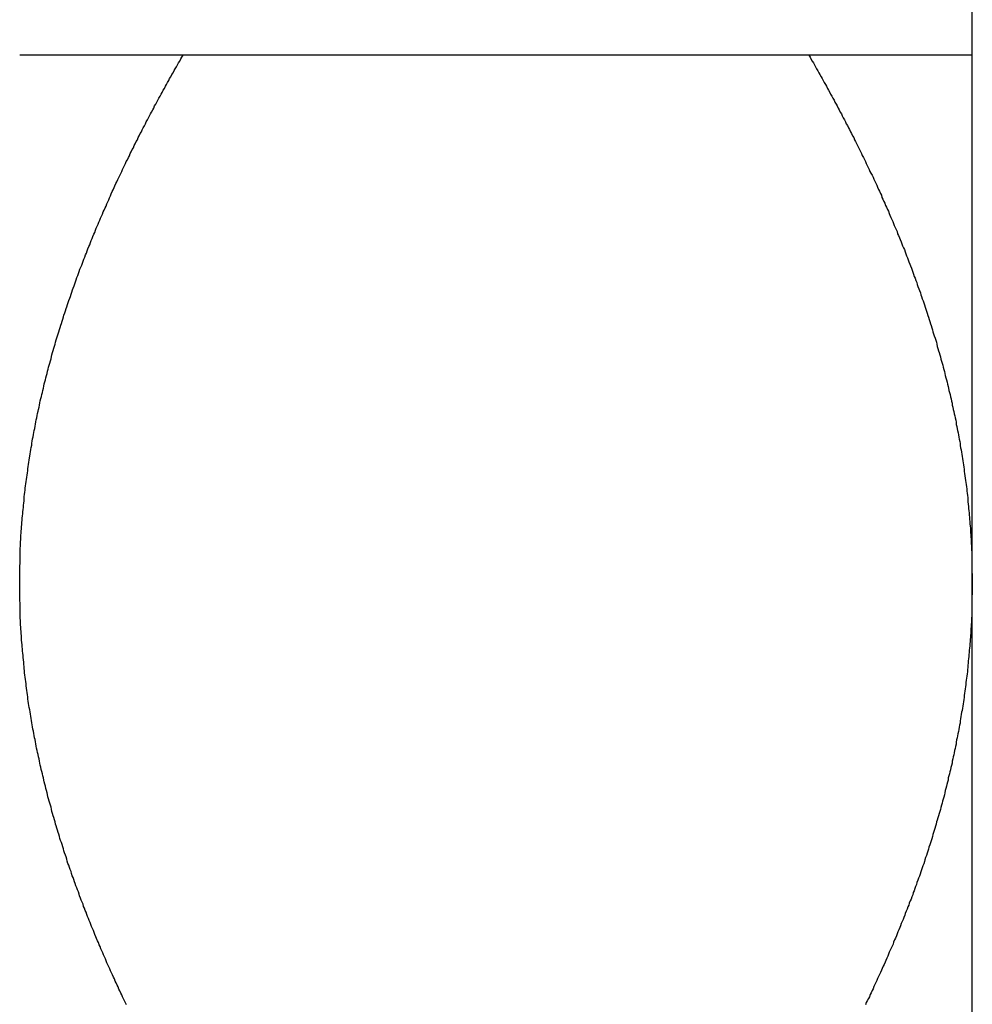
# Model space of a CAD drawing. Extents: x 7.6 to 27.1, y 2.7 to 20.5.
# Tile 42 of 136: x 14.437 to 14.747, y 15.719 to 16.039. Entities that reach past the tile are written whole.
import ezdxf

# ---------------------------------------------------------------- set-up
doc = ezdxf.new("R2010")
doc.units = 0
doc.layers.get('0').update_dxf_attribs({"linetype": 'CONTINUOUS'})

msp = doc.modelspace()

# ---------------------------------------------------------------- linework, layer by layer
at = {"color": 7, "linetype": 'CONTINUOUS'}
for p, q in [((14.74698, 14.81377), (14.74698, 16.55277)), ((14.6938, 16.02752), (14.49015, 16.02752))]:
    msp.add_line(p, q, dxfattribs=at)
at = {"color": 7}
for points in [[(14.437, 15.8556, 0), (14.437, 15.8564, 0), (14.437, 15.8571, 0), (14.437, 15.8578, 0), (14.437, 15.8585, 0), (14.437, 15.8592, 0), (14.437, 15.8599, 0), (14.437, 15.8606, 0), (14.437, 15.8613, 0), (14.4371, 15.862, 0), (14.4371, 15.8627, 0), (14.4371, 15.8634, 0), (14.4371, 15.8641, 0), (14.4371, 15.8649, 0), (14.4372, 15.8656, 0), (14.4372, 15.8663, 0), (14.4372, 15.867, 0), (14.4373, 15.8677, 0), (14.4373, 15.8684, 0), (14.4373, 15.8691, 0), (14.4374, 15.8698, 0), (14.4374, 15.8705, 0), (14.4374, 15.8712, 0), (14.4375, 15.8719, 0), (14.4375, 15.8726, 0), (14.4376, 15.8733, 0), (14.4376, 15.874, 0), (14.4377, 15.8747, 0), (14.4377, 15.8754, 0), (14.4378, 15.8761, 0), (14.4378, 15.8768, 0), (14.4379, 15.8775, 0), (14.438, 15.8782, 0), (14.438, 15.8789, 0), (14.4381, 15.8796, 0), (14.4382, 15.8803, 0), (14.4382, 15.881, 0), (14.4383, 15.8817, 0), (14.4384, 15.8824, 0), (14.4384, 15.8831, 0), (14.4385, 15.8838, 0), (14.4386, 15.8845, 0), (14.4387, 15.8852, 0), (14.4388, 15.8859, 0), (14.4388, 15.8866, 0), (14.4389, 15.8873, 0), (14.439, 15.888, 0), (14.4391, 15.8887, 0), (14.4392, 15.8894, 0), (14.4393, 15.8901, 0), (14.4394, 15.8908, 0), (14.4395, 15.8915, 0), (14.4396, 15.8922, 0), (14.4397, 15.8929, 0), (14.4398, 15.8936, 0), (14.4399, 15.8943, 0), (14.44, 15.895, 0), (14.4401, 15.8957, 0), (14.4402, 15.8964, 0), (14.4403, 15.897, 0), (14.4404, 15.8977, 0), (14.4405, 15.8984, 0), (14.4406, 15.8991, 0), (14.4407, 15.8998, 0), (14.4409, 15.9005, 0), (14.441, 15.9012, 0), (14.4411, 15.9019, 0), (14.4412, 15.9026, 0), (14.4414, 15.9033, 0), (14.4415, 15.904, 0), (14.4416, 15.9047, 0), (14.4417, 15.9053, 0), (14.4419, 15.906, 0), (14.442, 15.9067, 0), (14.4421, 15.9074, 0), (14.4423, 15.9081, 0), (14.4424, 15.9088, 0), (14.4426, 15.9095, 0), (14.4427, 15.9102, 0), (14.4428, 15.9109, 0), (14.443, 15.9116, 0), (14.4431, 15.9122, 0), (14.4433, 15.9129, 0), (14.4434, 15.9136, 0), (14.4436, 15.9143, 0), (14.4437, 15.915, 0), (14.4439, 15.9157, 0), (14.4441, 15.9164, 0), (14.4442, 15.917, 0), (14.4444, 15.9177, 0), (14.4445, 15.9184, 0), (14.4447, 15.9191, 0), (14.4449, 15.9198, 0), (14.445, 15.9205, 0), (14.4452, 15.9212, 0), (14.4454, 15.9218, 0), (14.4455, 15.9225, 0), (14.4457, 15.9232, 0), (14.4459, 15.9239, 0), (14.4461, 15.9246, 0), (14.4463, 15.9253, 0), (14.4464, 15.9259, 0), (14.4466, 15.9266, 0), (14.4468, 15.9273, 0), (14.447, 15.928, 0), (14.4472, 15.9287, 0), (14.4474, 15.9294, 0), (14.4475, 15.93, 0), (14.4477, 15.9307, 0), (14.4479, 15.9314, 0), (14.4481, 15.9321, 0), (14.4483, 15.9328, 0), (14.4485, 15.9334, 0), (14.4487, 15.9341, 0), (14.4489, 15.9348, 0), (14.4491, 15.9355, 0), (14.4493, 15.9362, 0), (14.4495, 15.9368, 0), (14.4497, 15.9375, 0), (14.4499, 15.9382, 0), (14.4502, 15.9389, 0), (14.4504, 15.9396, 0), (14.4506, 15.9402, 0), (14.4508, 15.9409, 0), (14.451, 15.9416, 0), (14.4512, 15.9423, 0), (14.4514, 15.9429, 0), (14.4517, 15.9436, 0), (14.4519, 15.9443, 0), (14.4521, 15.945, 0), (14.4523, 15.9456, 0), (14.4526, 15.9463, 0), (14.4528, 15.947, 0), (14.453, 15.9477, 0), (14.4533, 15.9484, 0), (14.4535, 15.949, 0), (14.4537, 15.9497, 0), (14.454, 15.9504, 0), (14.4542, 15.9511, 0), (14.4544, 15.9517, 0), (14.4547, 15.9524, 0), (14.4549, 15.9531, 0), (14.4552, 15.9537, 0), (14.4554, 15.9544, 0), (14.4556, 15.9551, 0), (14.4559, 15.9558, 0), (14.4561, 15.9564, 0), (14.4564, 15.9571, 0), (14.4566, 15.9578, 0), (14.4569, 15.9585, 0), (14.4572, 15.9591, 0), (14.4574, 15.9598, 0), (14.4577, 15.9605, 0), (14.4579, 15.9611, 0), (14.4582, 15.9618, 0), (14.4584, 15.9625, 0), (14.4587, 15.9631, 0), (14.459, 15.9638, 0), (14.4592, 15.9645, 0), (14.4595, 15.9652, 0), (14.4598, 15.9658, 0), (14.46, 15.9665, 0), (14.4603, 15.9672, 0), (14.4606, 15.9678, 0), (14.4608, 15.9685, 0), (14.4611, 15.9692, 0), (14.4614, 15.9698, 0), (14.4617, 15.9705, 0), (14.4619, 15.9712, 0), (14.4622, 15.9718, 0), (14.4625, 15.9725, 0), (14.4628, 15.9731, 0), (14.4631, 15.9738, 0), (14.4633, 15.9745, 0), (14.4636, 15.9751, 0), (14.4639, 15.9758, 0), (14.4642, 15.9765, 0), (14.4645, 15.9771, 0), (14.4648, 15.9778, 0), (14.4651, 15.9784, 0), (14.4654, 15.9791, 0), (14.4657, 15.9798, 0), (14.466, 15.9804, 0), (14.4662, 15.9811, 0), (14.4665, 15.9817, 0), (14.4668, 15.9824, 0), (14.4671, 15.9831, 0), (14.4674, 15.9837, 0), (14.4677, 15.9844, 0), (14.468, 15.985, 0), (14.4683, 15.9857, 0), (14.4686, 15.9863, 0), (14.4689, 15.987, 0), (14.4693, 15.9877, 0), (14.4696, 15.9883, 0), (14.4699, 15.989, 0), (14.4702, 15.9896, 0), (14.4705, 15.9903, 0), (14.4708, 15.9909, 0), (14.4711, 15.9916, 0), (14.4714, 15.9922, 0), (14.4717, 15.9929, 0), (14.4721, 15.9935, 0), (14.4724, 15.9942, 0), (14.4727, 15.9948, 0), (14.473, 15.9955, 0), (14.4733, 15.9961, 0), (14.4736, 15.9968, 0), (14.474, 15.9974, 0), (14.4743, 15.9981, 0), (14.4746, 15.9987, 0), (14.4749, 15.9994, 0), (14.4753, 16, 0), (14.4756, 16.0007, 0), (14.4759, 16.0013, 0), (14.4762, 16.002, 0), (14.4766, 16.0026, 0), (14.4769, 16.0032, 0), (14.4772, 16.0039, 0), (14.4776, 16.0045, 0), (14.4779, 16.0052, 0), (14.4782, 16.0058, 0), (14.4786, 16.0065, 0), (14.4789, 16.0071, 0), (14.4792, 16.0078, 0), (14.4796, 16.0084, 0), (14.4799, 16.009, 0), (14.4803, 16.0097, 0), (14.4806, 16.0103, 0), (14.4809, 16.011, 0), (14.4813, 16.0116, 0), (14.4816, 16.0122, 0), (14.482, 16.0129, 0), (14.4823, 16.0135, 0), (14.4827, 16.0142, 0), (14.483, 16.0148, 0), (14.4834, 16.0154, 0), (14.4837, 16.0161, 0), (14.4841, 16.0167, 0), (14.4844, 16.0174, 0), (14.4848, 16.018, 0), (14.4851, 16.0186, 0), (14.4855, 16.0193, 0), (14.4858, 16.0199, 0), (14.4862, 16.0205, 0), (14.4865, 16.0212, 0), (14.4869, 16.0218, 0), (14.4873, 16.0225, 0), (14.4876, 16.0231, 0), (14.488, 16.0237, 0), (14.4883, 16.0244, 0), (14.4887, 16.025, 0), (14.4891, 16.0256, 0), (14.4894, 16.0263, 0), (14.4898, 16.0269, 0), (14.4902, 16.0275, 0)], [(14.4902, 16.0275, 0), (14.4898, 16.0275, 0), (14.4894, 16.0275, 0), (14.4891, 16.0275, 0), (14.4887, 16.0275, 0), (14.4883, 16.0275, 0), (14.488, 16.0275, 0), (14.4876, 16.0275, 0), (14.4873, 16.0275, 0), (14.4869, 16.0275, 0), (14.4865, 16.0275, 0), (14.4862, 16.0275, 0), (14.4858, 16.0275, 0), (14.4855, 16.0275, 0), (14.4851, 16.0275, 0), (14.4848, 16.0275, 0), (14.4844, 16.0275, 0), (14.4841, 16.0275, 0), (14.4837, 16.0275, 0), (14.4834, 16.0275, 0), (14.483, 16.0275, 0), (14.4827, 16.0275, 0), (14.4823, 16.0275, 0), (14.482, 16.0275, 0), (14.4816, 16.0275, 0), (14.4813, 16.0275, 0), (14.4809, 16.0275, 0), (14.4806, 16.0275, 0), (14.4803, 16.0275, 0), (14.4799, 16.0275, 0), (14.4796, 16.0275, 0), (14.4792, 16.0275, 0), (14.4789, 16.0275, 0), (14.4786, 16.0275, 0), (14.4782, 16.0275, 0), (14.4779, 16.0275, 0), (14.4776, 16.0275, 0), (14.4772, 16.0275, 0), (14.4769, 16.0275, 0), (14.4766, 16.0275, 0), (14.4763, 16.0275, 0), (14.4759, 16.0275, 0), (14.4756, 16.0275, 0), (14.4753, 16.0275, 0), (14.4749, 16.0275, 0), (14.4746, 16.0275, 0), (14.4743, 16.0275, 0), (14.474, 16.0275, 0), (14.4737, 16.0275, 0), (14.4733, 16.0275, 0), (14.473, 16.0275, 0), (14.4727, 16.0275, 0), (14.4724, 16.0275, 0), (14.4721, 16.0275, 0), (14.4718, 16.0275, 0), (14.4714, 16.0275, 0), (14.4711, 16.0275, 0), (14.4708, 16.0275, 0), (14.4705, 16.0275, 0), (14.4702, 16.0275, 0), (14.4699, 16.0275, 0), (14.4696, 16.0275, 0), (14.4693, 16.0275, 0), (14.469, 16.0275, 0), (14.4687, 16.0275, 0), (14.4684, 16.0275, 0), (14.4681, 16.0275, 0), (14.4678, 16.0275, 0), (14.4675, 16.0275, 0), (14.4672, 16.0275, 0), (14.4669, 16.0275, 0), (14.4666, 16.0275, 0), (14.4663, 16.0275, 0), (14.466, 16.0275, 0), (14.4657, 16.0275, 0), (14.4654, 16.0275, 0), (14.4651, 16.0275, 0), (14.4649, 16.0275, 0), (14.4646, 16.0275, 0), (14.4643, 16.0275, 0), (14.464, 16.0275, 0), (14.4637, 16.0275, 0), (14.4634, 16.0275, 0), (14.4632, 16.0275, 0), (14.4629, 16.0275, 0), (14.4626, 16.0275, 0), (14.4623, 16.0275, 0), (14.462, 16.0275, 0), (14.4618, 16.0275, 0), (14.4615, 16.0275, 0), (14.4612, 16.0275, 0), (14.461, 16.0275, 0), (14.4607, 16.0275, 0), (14.4604, 16.0275, 0), (14.4601, 16.0275, 0), (14.4599, 16.0275, 0), (14.4596, 16.0275, 0), (14.4594, 16.0275, 0), (14.4591, 16.0275, 0), (14.4588, 16.0275, 0), (14.4586, 16.0275, 0), (14.4583, 16.0275, 0), (14.4581, 16.0275, 0), (14.4578, 16.0275, 0), (14.4576, 16.0275, 0), (14.4573, 16.0275, 0), (14.457, 16.0275, 0), (14.4568, 16.0275, 0), (14.4565, 16.0275, 0), (14.4563, 16.0275, 0), (14.4561, 16.0275, 0), (14.4558, 16.0275, 0), (14.4556, 16.0275, 0), (14.4553, 16.0275, 0), (14.4551, 16.0275, 0), (14.4548, 16.0275, 0), (14.4546, 16.0275, 0), (14.4544, 16.0275, 0), (14.4541, 16.0275, 0), (14.4539, 16.0275, 0), (14.4537, 16.0275, 0), (14.4534, 16.0275, 0), (14.4532, 16.0275, 0), (14.453, 16.0275, 0), (14.4527, 16.0275, 0), (14.4525, 16.0275, 0), (14.4523, 16.0275, 0), (14.4521, 16.0275, 0), (14.4519, 16.0275, 0), (14.4516, 16.0275, 0), (14.4514, 16.0275, 0), (14.4512, 16.0275, 0), (14.451, 16.0275, 0), (14.4508, 16.0275, 0), (14.4506, 16.0275, 0), (14.4503, 16.0275, 0), (14.4501, 16.0275, 0), (14.4499, 16.0275, 0), (14.4497, 16.0275, 0), (14.4495, 16.0275, 0), (14.4493, 16.0275, 0), (14.4491, 16.0275, 0), (14.4489, 16.0275, 0), (14.4487, 16.0275, 0), (14.4485, 16.0275, 0), (14.4483, 16.0275, 0), (14.4481, 16.0275, 0), (14.4479, 16.0275, 0), (14.4477, 16.0275, 0), (14.4475, 16.0275, 0), (14.4473, 16.0275, 0), (14.4472, 16.0275, 0), (14.447, 16.0275, 0), (14.4468, 16.0275, 0), (14.4466, 16.0275, 0), (14.4464, 16.0275, 0), (14.4462, 16.0275, 0), (14.4461, 16.0275, 0), (14.4459, 16.0275, 0), (14.4457, 16.0275, 0), (14.4455, 16.0275, 0), (14.4454, 16.0275, 0), (14.4452, 16.0275, 0), (14.445, 16.0275, 0), (14.4449, 16.0275, 0), (14.4447, 16.0275, 0), (14.4445, 16.0275, 0), (14.4444, 16.0275, 0), (14.4442, 16.0275, 0), (14.444, 16.0275, 0), (14.4439, 16.0275, 0), (14.4437, 16.0275, 0), (14.4436, 16.0275, 0), (14.4434, 16.0275, 0), (14.4433, 16.0275, 0), (14.4431, 16.0275, 0), (14.443, 16.0275, 0), (14.4428, 16.0275, 0), (14.4427, 16.0275, 0), (14.4425, 16.0275, 0), (14.4424, 16.0275, 0), (14.4423, 16.0275, 0), (14.4421, 16.0275, 0), (14.442, 16.0275, 0), (14.4418, 16.0275, 0), (14.4417, 16.0275, 0), (14.4416, 16.0275, 0), (14.4415, 16.0275, 0), (14.4413, 16.0275, 0), (14.4412, 16.0275, 0), (14.4411, 16.0275, 0), (14.441, 16.0275, 0), (14.4408, 16.0275, 0), (14.4407, 16.0275, 0), (14.4406, 16.0275, 0), (14.4405, 16.0275, 0), (14.4404, 16.0275, 0), (14.4403, 16.0275, 0), (14.4401, 16.0275, 0), (14.44, 16.0275, 0), (14.4399, 16.0275, 0), (14.4398, 16.0275, 0), (14.4397, 16.0275, 0), (14.4396, 16.0275, 0), (14.4395, 16.0275, 0), (14.4394, 16.0275, 0), (14.4393, 16.0275, 0), (14.4392, 16.0275, 0), (14.4391, 16.0275, 0), (14.4391, 16.0275, 0), (14.439, 16.0275, 0), (14.4389, 16.0275, 0), (14.4388, 16.0275, 0), (14.4387, 16.0275, 0), (14.4386, 16.0275, 0), (14.4386, 16.0275, 0), (14.4385, 16.0275, 0), (14.4384, 16.0275, 0), (14.4383, 16.0275, 0), (14.4383, 16.0275, 0), (14.4382, 16.0275, 0), (14.4381, 16.0275, 0), (14.4381, 16.0275, 0), (14.438, 16.0275, 0), (14.4379, 16.0275, 0), (14.4379, 16.0275, 0), (14.4378, 16.0275, 0), (14.4378, 16.0275, 0), (14.4377, 16.0275, 0), (14.4376, 16.0275, 0), (14.4376, 16.0275, 0), (14.4376, 16.0275, 0), (14.4375, 16.0275, 0), (14.4375, 16.0275, 0), (14.4374, 16.0275, 0), (14.4374, 16.0275, 0), (14.4373, 16.0275, 0), (14.4373, 16.0275, 0), (14.4373, 16.0275, 0), (14.4372, 16.0275, 0), (14.4372, 16.0275, 0), (14.4372, 16.0275, 0), (14.4371, 16.0275, 0), (14.4371, 16.0275, 0), (14.4371, 16.0275, 0), (14.4371, 16.0275, 0), (14.4371, 16.0275, 0), (14.437, 16.0275, 0), (14.437, 16.0275, 0), (14.437, 16.0275, 0), (14.437, 16.0275, 0), (14.437, 16.0275, 0), (14.437, 16.0275, 0), (14.437, 16.0275, 0), (14.437, 16.0275, 0), (14.437, 16.0275, 0)], [(14.6938, 16.0275, 0), (14.6942, 16.0269, 0), (14.6945, 16.0263, 0), (14.6949, 16.0256, 0), (14.6953, 16.025, 0), (14.6956, 16.0244, 0), (14.696, 16.0237, 0), (14.6963, 16.0231, 0), (14.6967, 16.0224, 0), (14.6971, 16.0218, 0), (14.6974, 16.0212, 0), (14.6978, 16.0205, 0), (14.6981, 16.0199, 0), (14.6985, 16.0193, 0), (14.6988, 16.0186, 0), (14.6992, 16.018, 0), (14.6995, 16.0174, 0), (14.6999, 16.0167, 0), (14.7002, 16.0161, 0), (14.7006, 16.0154, 0), (14.7009, 16.0148, 0), (14.7013, 16.0142, 0), (14.7016, 16.0135, 0), (14.702, 16.0129, 0), (14.7023, 16.0122, 0), (14.7027, 16.0116, 0), (14.703, 16.011, 0), (14.7033, 16.0103, 0), (14.7037, 16.0097, 0), (14.704, 16.009, 0), (14.7044, 16.0084, 0), (14.7047, 16.0078, 0), (14.705, 16.0071, 0), (14.7054, 16.0065, 0), (14.7057, 16.0058, 0), (14.706, 16.0052, 0), (14.7064, 16.0046, 0), (14.7067, 16.0039, 0), (14.707, 16.0033, 0), (14.7074, 16.0026, 0), (14.7077, 16.002, 0), (14.708, 16.0013, 0), (14.7084, 16.0007, 0), (14.7087, 16, 0), (14.709, 15.9994, 0), (14.7093, 15.9988, 0), (14.7096, 15.9981, 0), (14.71, 15.9975, 0), (14.7103, 15.9968, 0), (14.7106, 15.9962, 0), (14.7109, 15.9955, 0), (14.7112, 15.9949, 0), (14.7116, 15.9942, 0), (14.7119, 15.9936, 0), (14.7122, 15.9929, 0), (14.7125, 15.9923, 0), (14.7128, 15.9916, 0), (14.7131, 15.991, 0), (14.7134, 15.9903, 0), (14.7137, 15.9897, 0), (14.714, 15.9891, 0), (14.7144, 15.9884, 0), (14.7147, 15.9878, 0), (14.715, 15.9871, 0), (14.7153, 15.9865, 0), (14.7156, 15.9858, 0), (14.7159, 15.9852, 0), (14.7162, 15.9845, 0), (14.7165, 15.9838, 0), (14.7168, 15.9832, 0), (14.7171, 15.9825, 0), (14.7174, 15.9819, 0), (14.7176, 15.9812, 0), (14.7179, 15.9806, 0), (14.7182, 15.9799, 0), (14.7185, 15.9793, 0), (14.7188, 15.9786, 0), (14.7191, 15.978, 0), (14.7194, 15.9773, 0), (14.7197, 15.9767, 0), (14.72, 15.976, 0), (14.7202, 15.9754, 0), (14.7205, 15.9747, 0), (14.7208, 15.974, 0), (14.7211, 15.9734, 0), (14.7214, 15.9727, 0), (14.7216, 15.9721, 0), (14.7219, 15.9714, 0), (14.7222, 15.9708, 0), (14.7225, 15.9701, 0), (14.7227, 15.9694, 0), (14.723, 15.9688, 0), (14.7233, 15.9681, 0), (14.7235, 15.9675, 0), (14.7238, 15.9668, 0), (14.7241, 15.9661, 0), (14.7243, 15.9655, 0), (14.7246, 15.9648, 0), (14.7249, 15.9642, 0), (14.7251, 15.9635, 0), (14.7254, 15.9628, 0), (14.7256, 15.9622, 0), (14.7259, 15.9615, 0), (14.7261, 15.9609, 0), (14.7264, 15.9602, 0), (14.7267, 15.9595, 0), (14.7269, 15.9589, 0), (14.7272, 15.9582, 0), (14.7274, 15.9575, 0), (14.7277, 15.9569, 0), (14.7279, 15.9562, 0), (14.7281, 15.9555, 0), (14.7284, 15.9549, 0), (14.7286, 15.9542, 0), (14.7289, 15.9535, 0), (14.7291, 15.9529, 0), (14.7293, 15.9522, 0), (14.7296, 15.9515, 0), (14.7298, 15.9509, 0), (14.7301, 15.9502, 0), (14.7303, 15.9495, 0), (14.7305, 15.9489, 0), (14.7307, 15.9482, 0), (14.731, 15.9475, 0), (14.7312, 15.9469, 0), (14.7314, 15.9462, 0), (14.7317, 15.9455, 0), (14.7319, 15.9448, 0), (14.7321, 15.9442, 0), (14.7323, 15.9435, 0), (14.7325, 15.9428, 0), (14.7328, 15.9422, 0), (14.733, 15.9415, 0), (14.7332, 15.9408, 0), (14.7334, 15.9401, 0), (14.7336, 15.9395, 0), (14.7338, 15.9388, 0), (14.734, 15.9381, 0), (14.7342, 15.9374, 0), (14.7344, 15.9368, 0), (14.7346, 15.9361, 0), (14.7349, 15.9354, 0), (14.7351, 15.9347, 0), (14.7353, 15.9341, 0), (14.7355, 15.9334, 0), (14.7356, 15.9327, 0), (14.7358, 15.932, 0), (14.736, 15.9313, 0), (14.7362, 15.9307, 0), (14.7364, 15.93, 0), (14.7366, 15.9293, 0), (14.7368, 15.9286, 0), (14.737, 15.9279, 0), (14.7372, 15.9273, 0), (14.7374, 15.9266, 0), (14.7375, 15.9259, 0), (14.7377, 15.9252, 0), (14.7379, 15.9245, 0), (14.7381, 15.9239, 0), (14.7382, 15.9232, 0), (14.7384, 15.9225, 0), (14.7386, 15.9218, 0), (14.7388, 15.9211, 0), (14.7389, 15.9204, 0), (14.7391, 15.9197, 0), (14.7393, 15.9191, 0), (14.7394, 15.9184, 0), (14.7396, 15.9177, 0), (14.7398, 15.917, 0), (14.7399, 15.9163, 0), (14.7401, 15.9156, 0), (14.7402, 15.9149, 0), (14.7404, 15.9142, 0), (14.7405, 15.9136, 0), (14.7407, 15.9129, 0), (14.7408, 15.9122, 0), (14.741, 15.9115, 0), (14.7411, 15.9108, 0), (14.7413, 15.9101, 0), (14.7414, 15.9094, 0), (14.7416, 15.9087, 0), (14.7417, 15.908, 0), (14.7418, 15.9073, 0), (14.742, 15.9066, 0), (14.7421, 15.9059, 0), (14.7422, 15.9053, 0), (14.7424, 15.9046, 0), (14.7425, 15.9039, 0), (14.7426, 15.9032, 0), (14.7427, 15.9025, 0), (14.7429, 15.9018, 0), (14.743, 15.9011, 0), (14.7431, 15.9004, 0), (14.7432, 15.8997, 0), (14.7434, 15.899, 0), (14.7435, 15.8983, 0), (14.7436, 15.8976, 0), (14.7437, 15.8969, 0), (14.7438, 15.8962, 0), (14.7439, 15.8955, 0), (14.744, 15.8948, 0), (14.7441, 15.8941, 0), (14.7442, 15.8934, 0), (14.7443, 15.8927, 0), (14.7444, 15.892, 0), (14.7445, 15.8913, 0), (14.7446, 15.8906, 0), (14.7447, 15.8898, 0), (14.7448, 15.8891, 0), (14.7449, 15.8884, 0), (14.745, 15.8877, 0), (14.7451, 15.887, 0), (14.7452, 15.8863, 0), (14.7452, 15.8856, 0), (14.7453, 15.8849, 0), (14.7454, 15.8842, 0), (14.7455, 15.8835, 0), (14.7455, 15.8828, 0), (14.7456, 15.8821, 0), (14.7457, 15.8813, 0), (14.7458, 15.8806, 0), (14.7458, 15.8799, 0), (14.7459, 15.8792, 0), (14.746, 15.8785, 0), (14.746, 15.8778, 0), (14.7461, 15.8771, 0), (14.7461, 15.8764, 0), (14.7462, 15.8757, 0), (14.7462, 15.8749, 0), (14.7463, 15.8742, 0), (14.7464, 15.8735, 0), (14.7464, 15.8728, 0), (14.7464, 15.8721, 0), (14.7465, 15.8714, 0), (14.7465, 15.8707, 0), (14.7466, 15.87, 0), (14.7466, 15.8692, 0), (14.7466, 15.8685, 0), (14.7467, 15.8678, 0), (14.7467, 15.8671, 0), (14.7467, 15.8664, 0), (14.7468, 15.8657, 0), (14.7468, 15.8649, 0), (14.7468, 15.8642, 0), (14.7469, 15.8635, 0), (14.7469, 15.8628, 0), (14.7469, 15.8621, 0), (14.7469, 15.8614, 0), (14.7469, 15.8607, 0), (14.7469, 15.8599, 0), (14.7469, 15.8592, 0), (14.747, 15.8585, 0), (14.747, 15.8578, 0), (14.747, 15.8571, 0), (14.747, 15.8564, 0), (14.747, 15.8556, 0)], [(14.747, 16.0275, 0), (14.747, 16.0275, 0), (14.747, 16.0275, 0), (14.747, 16.0275, 0), (14.747, 16.0275, 0), (14.747, 16.0275, 0), (14.7469, 16.0275, 0), (14.7469, 16.0275, 0), (14.7469, 16.0275, 0), (14.7469, 16.0275, 0), (14.7469, 16.0275, 0), (14.7469, 16.0275, 0), (14.7468, 16.0275, 0), (14.7468, 16.0275, 0), (14.7468, 16.0275, 0), (14.7468, 16.0275, 0), (14.7467, 16.0275, 0), (14.7467, 16.0275, 0), (14.7467, 16.0275, 0), (14.7466, 16.0275, 0), (14.7466, 16.0275, 0), (14.7465, 16.0275, 0), (14.7465, 16.0275, 0), (14.7465, 16.0275, 0), (14.7464, 16.0275, 0), (14.7464, 16.0275, 0), (14.7463, 16.0275, 0), (14.7463, 16.0275, 0), (14.7462, 16.0275, 0), (14.7462, 16.0275, 0), (14.7461, 16.0275, 0), (14.746, 16.0275, 0), (14.746, 16.0275, 0), (14.7459, 16.0275, 0), (14.7459, 16.0275, 0), (14.7458, 16.0275, 0), (14.7457, 16.0275, 0), (14.7457, 16.0275, 0), (14.7456, 16.0275, 0), (14.7455, 16.0275, 0), (14.7454, 16.0275, 0), (14.7454, 16.0275, 0), (14.7453, 16.0275, 0), (14.7452, 16.0275, 0), (14.7451, 16.0275, 0), (14.745, 16.0275, 0), (14.7449, 16.0275, 0), (14.7449, 16.0275, 0), (14.7448, 16.0275, 0), (14.7447, 16.0275, 0), (14.7446, 16.0275, 0), (14.7445, 16.0275, 0), (14.7444, 16.0275, 0), (14.7443, 16.0275, 0), (14.7442, 16.0275, 0), (14.7441, 16.0275, 0), (14.744, 16.0275, 0), (14.7439, 16.0275, 0), (14.7438, 16.0275, 0), (14.7437, 16.0275, 0), (14.7435, 16.0275, 0), (14.7434, 16.0275, 0), (14.7433, 16.0275, 0), (14.7432, 16.0275, 0), (14.7431, 16.0275, 0), (14.743, 16.0275, 0), (14.7428, 16.0275, 0), (14.7427, 16.0275, 0), (14.7426, 16.0275, 0), (14.7425, 16.0275, 0), (14.7423, 16.0275, 0), (14.7422, 16.0275, 0), (14.7421, 16.0275, 0), (14.7419, 16.0275, 0), (14.7418, 16.0275, 0), (14.7417, 16.0275, 0), (14.7415, 16.0275, 0), (14.7414, 16.0275, 0), (14.7412, 16.0275, 0), (14.7411, 16.0275, 0), (14.741, 16.0275, 0), (14.7408, 16.0275, 0), (14.7407, 16.0275, 0), (14.7405, 16.0275, 0), (14.7404, 16.0275, 0), (14.7402, 16.0275, 0), (14.74, 16.0275, 0), (14.7399, 16.0275, 0), (14.7397, 16.0275, 0), (14.7396, 16.0275, 0), (14.7394, 16.0275, 0), (14.7392, 16.0275, 0), (14.7391, 16.0275, 0), (14.7389, 16.0275, 0), (14.7387, 16.0275, 0), (14.7386, 16.0275, 0), (14.7384, 16.0275, 0), (14.7382, 16.0275, 0), (14.7381, 16.0275, 0), (14.7379, 16.0275, 0), (14.7377, 16.0275, 0), (14.7375, 16.0275, 0), (14.7373, 16.0275, 0), (14.7372, 16.0275, 0), (14.737, 16.0275, 0), (14.7368, 16.0275, 0), (14.7366, 16.0275, 0), (14.7364, 16.0275, 0), (14.7362, 16.0275, 0), (14.736, 16.0275, 0), (14.7358, 16.0275, 0), (14.7356, 16.0275, 0), (14.7354, 16.0275, 0), (14.7352, 16.0275, 0), (14.735, 16.0275, 0), (14.7348, 16.0275, 0), (14.7346, 16.0275, 0), (14.7344, 16.0275, 0), (14.7342, 16.0275, 0), (14.734, 16.0275, 0), (14.7338, 16.0275, 0), (14.7336, 16.0275, 0), (14.7334, 16.0275, 0), (14.7332, 16.0275, 0), (14.7329, 16.0275, 0), (14.7327, 16.0275, 0), (14.7325, 16.0275, 0), (14.7323, 16.0275, 0), (14.7321, 16.0275, 0), (14.7318, 16.0275, 0), (14.7316, 16.0275, 0), (14.7314, 16.0275, 0), (14.7312, 16.0275, 0), (14.7309, 16.0275, 0), (14.7307, 16.0275, 0), (14.7305, 16.0275, 0), (14.7302, 16.0275, 0), (14.73, 16.0275, 0), (14.7298, 16.0275, 0), (14.7295, 16.0275, 0), (14.7293, 16.0275, 0), (14.729, 16.0275, 0), (14.7288, 16.0275, 0), (14.7285, 16.0275, 0), (14.7283, 16.0275, 0), (14.7281, 16.0275, 0), (14.7278, 16.0275, 0), (14.7276, 16.0275, 0), (14.7273, 16.0275, 0), (14.7271, 16.0275, 0), (14.7268, 16.0275, 0), (14.7265, 16.0275, 0), (14.7263, 16.0275, 0), (14.726, 16.0275, 0), (14.7258, 16.0275, 0), (14.7255, 16.0275, 0), (14.7252, 16.0275, 0), (14.725, 16.0275, 0), (14.7247, 16.0275, 0), (14.7245, 16.0275, 0), (14.7242, 16.0275, 0), (14.7239, 16.0275, 0), (14.7236, 16.0275, 0), (14.7234, 16.0275, 0), (14.7231, 16.0275, 0), (14.7228, 16.0275, 0), (14.7226, 16.0275, 0), (14.7223, 16.0275, 0), (14.722, 16.0275, 0), (14.7217, 16.0275, 0), (14.7214, 16.0275, 0), (14.7212, 16.0275, 0), (14.7209, 16.0275, 0), (14.7206, 16.0275, 0), (14.7203, 16.0275, 0), (14.72, 16.0275, 0), (14.7197, 16.0275, 0), (14.7195, 16.0275, 0), (14.7192, 16.0275, 0), (14.7189, 16.0275, 0), (14.7186, 16.0275, 0), (14.7183, 16.0275, 0), (14.718, 16.0275, 0), (14.7177, 16.0275, 0), (14.7174, 16.0275, 0), (14.7171, 16.0275, 0), (14.7168, 16.0275, 0), (14.7165, 16.0275, 0), (14.7162, 16.0275, 0), (14.7159, 16.0275, 0), (14.7156, 16.0275, 0), (14.7153, 16.0275, 0), (14.715, 16.0275, 0), (14.7147, 16.0275, 0), (14.7144, 16.0275, 0), (14.7141, 16.0275, 0), (14.7138, 16.0275, 0), (14.7135, 16.0275, 0), (14.7132, 16.0275, 0), (14.7128, 16.0275, 0), (14.7125, 16.0275, 0), (14.7122, 16.0275, 0), (14.7119, 16.0275, 0), (14.7116, 16.0275, 0), (14.7113, 16.0275, 0), (14.7109, 16.0275, 0), (14.7106, 16.0275, 0), (14.7103, 16.0275, 0), (14.71, 16.0275, 0), (14.7097, 16.0275, 0), (14.7093, 16.0275, 0), (14.709, 16.0275, 0), (14.7087, 16.0275, 0), (14.7084, 16.0275, 0), (14.708, 16.0275, 0), (14.7077, 16.0275, 0), (14.7074, 16.0275, 0), (14.707, 16.0275, 0), (14.7067, 16.0275, 0), (14.7064, 16.0275, 0), (14.706, 16.0275, 0), (14.7057, 16.0275, 0), (14.7054, 16.0275, 0), (14.705, 16.0275, 0), (14.7047, 16.0275, 0), (14.7044, 16.0275, 0), (14.704, 16.0275, 0), (14.7037, 16.0275, 0), (14.7033, 16.0275, 0), (14.703, 16.0275, 0), (14.7027, 16.0275, 0), (14.7023, 16.0275, 0), (14.702, 16.0275, 0), (14.7016, 16.0275, 0), (14.7013, 16.0275, 0), (14.7009, 16.0275, 0), (14.7006, 16.0275, 0), (14.7002, 16.0275, 0), (14.6999, 16.0275, 0), (14.6995, 16.0275, 0), (14.6992, 16.0275, 0), (14.6988, 16.0275, 0), (14.6985, 16.0275, 0), (14.6981, 16.0275, 0), (14.6978, 16.0275, 0), (14.6974, 16.0275, 0), (14.6971, 16.0275, 0), (14.6967, 16.0275, 0), (14.6963, 16.0275, 0), (14.696, 16.0275, 0), (14.6956, 16.0275, 0), (14.6953, 16.0275, 0), (14.6949, 16.0275, 0), (14.6945, 16.0275, 0), (14.6942, 16.0275, 0), (14.6938, 16.0275, 0)], [(14.4718, 15.7184, 0), (14.4714, 15.719, 0), (14.4711, 15.7196, 0), (14.4708, 15.7203, 0), (14.4705, 15.7209, 0), (14.4702, 15.7216, 0), (14.4699, 15.7222, 0), (14.4696, 15.7229, 0), (14.4693, 15.7235, 0), (14.469, 15.7242, 0), (14.4687, 15.7248, 0), (14.4684, 15.7255, 0), (14.4681, 15.7261, 0), (14.4678, 15.7268, 0), (14.4675, 15.7274, 0), (14.4672, 15.7281, 0), (14.4669, 15.7288, 0), (14.4666, 15.7294, 0), (14.4663, 15.7301, 0), (14.466, 15.7307, 0), (14.4657, 15.7314, 0), (14.4654, 15.732, 0), (14.4651, 15.7327, 0), (14.4649, 15.7333, 0), (14.4646, 15.734, 0), (14.4643, 15.7346, 0), (14.464, 15.7353, 0), (14.4637, 15.7359, 0), (14.4634, 15.7366, 0), (14.4632, 15.7373, 0), (14.4629, 15.7379, 0), (14.4626, 15.7386, 0), (14.4623, 15.7392, 0), (14.462, 15.7399, 0), (14.4618, 15.7405, 0), (14.4615, 15.7412, 0), (14.4612, 15.7419, 0), (14.461, 15.7425, 0), (14.4607, 15.7432, 0), (14.4604, 15.7438, 0), (14.4601, 15.7445, 0), (14.4599, 15.7452, 0), (14.4596, 15.7458, 0), (14.4594, 15.7465, 0), (14.4591, 15.7471, 0), (14.4588, 15.7478, 0), (14.4586, 15.7485, 0), (14.4583, 15.7491, 0), (14.4581, 15.7498, 0), (14.4578, 15.7504, 0), (14.4576, 15.7511, 0), (14.4573, 15.7518, 0), (14.457, 15.7524, 0), (14.4568, 15.7531, 0), (14.4565, 15.7538, 0), (14.4563, 15.7544, 0), (14.4561, 15.7551, 0), (14.4558, 15.7558, 0), (14.4556, 15.7564, 0), (14.4553, 15.7571, 0), (14.4551, 15.7578, 0), (14.4548, 15.7584, 0), (14.4546, 15.7591, 0), (14.4544, 15.7598, 0), (14.4541, 15.7604, 0), (14.4539, 15.7611, 0), (14.4537, 15.7618, 0), (14.4534, 15.7624, 0), (14.4532, 15.7631, 0), (14.453, 15.7638, 0), (14.4527, 15.7644, 0), (14.4525, 15.7651, 0), (14.4523, 15.7658, 0), (14.4521, 15.7665, 0), (14.4519, 15.7671, 0), (14.4516, 15.7678, 0), (14.4514, 15.7685, 0), (14.4512, 15.7691, 0), (14.451, 15.7698, 0), (14.4508, 15.7705, 0), (14.4506, 15.7712, 0), (14.4503, 15.7718, 0), (14.4501, 15.7725, 0), (14.4499, 15.7732, 0), (14.4497, 15.7739, 0), (14.4495, 15.7745, 0), (14.4493, 15.7752, 0), (14.4491, 15.7759, 0), (14.4489, 15.7766, 0), (14.4487, 15.7772, 0), (14.4485, 15.7779, 0), (14.4483, 15.7786, 0), (14.4481, 15.7793, 0), (14.4479, 15.7799, 0), (14.4477, 15.7806, 0), (14.4475, 15.7813, 0), (14.4473, 15.782, 0), (14.4472, 15.7827, 0), (14.447, 15.7833, 0), (14.4468, 15.784, 0), (14.4466, 15.7847, 0), (14.4464, 15.7854, 0), (14.4462, 15.7861, 0), (14.4461, 15.7868, 0), (14.4459, 15.7874, 0), (14.4457, 15.7881, 0), (14.4455, 15.7888, 0), (14.4454, 15.7895, 0), (14.4452, 15.7902, 0), (14.445, 15.7909, 0), (14.4449, 15.7915, 0), (14.4447, 15.7922, 0), (14.4445, 15.7929, 0), (14.4444, 15.7936, 0), (14.4442, 15.7943, 0), (14.444, 15.795, 0), (14.4439, 15.7957, 0), (14.4437, 15.7964, 0), (14.4436, 15.797, 0), (14.4434, 15.7977, 0), (14.4433, 15.7984, 0), (14.4431, 15.7991, 0), (14.443, 15.7998, 0), (14.4428, 15.8005, 0), (14.4427, 15.8012, 0), (14.4425, 15.8019, 0), (14.4424, 15.8026, 0), (14.4423, 15.8033, 0), (14.4421, 15.804, 0), (14.442, 15.8047, 0), (14.4418, 15.8053, 0), (14.4417, 15.806, 0), (14.4416, 15.8067, 0), (14.4415, 15.8074, 0), (14.4413, 15.8081, 0), (14.4412, 15.8088, 0), (14.4411, 15.8095, 0), (14.441, 15.8102, 0), (14.4408, 15.8109, 0), (14.4407, 15.8116, 0), (14.4406, 15.8123, 0), (14.4405, 15.813, 0), (14.4404, 15.8137, 0), (14.4403, 15.8144, 0), (14.4401, 15.8151, 0), (14.44, 15.8158, 0), (14.4399, 15.8165, 0), (14.4398, 15.8172, 0), (14.4397, 15.8179, 0), (14.4396, 15.8186, 0), (14.4395, 15.8193, 0), (14.4394, 15.82, 0), (14.4393, 15.8207, 0), (14.4392, 15.8214, 0), (14.4391, 15.8222, 0), (14.4391, 15.8229, 0), (14.439, 15.8236, 0), (14.4389, 15.8243, 0), (14.4388, 15.825, 0), (14.4387, 15.8257, 0), (14.4386, 15.8264, 0), (14.4386, 15.8271, 0), (14.4385, 15.8278, 0), (14.4384, 15.8285, 0), (14.4383, 15.8292, 0), (14.4383, 15.8299, 0), (14.4382, 15.8307, 0), (14.4381, 15.8314, 0), (14.4381, 15.8321, 0), (14.438, 15.8328, 0), (14.4379, 15.8335, 0), (14.4379, 15.8342, 0), (14.4378, 15.8349, 0), (14.4378, 15.8356, 0), (14.4377, 15.8363, 0), (14.4376, 15.8371, 0), (14.4376, 15.8378, 0), (14.4376, 15.8385, 0), (14.4375, 15.8392, 0), (14.4375, 15.8399, 0), (14.4374, 15.8406, 0), (14.4374, 15.8413, 0), (14.4373, 15.8421, 0), (14.4373, 15.8428, 0), (14.4373, 15.8435, 0), (14.4372, 15.8442, 0), (14.4372, 15.8449, 0), (14.4372, 15.8456, 0), (14.4371, 15.8463, 0), (14.4371, 15.8471, 0), (14.4371, 15.8478, 0), (14.4371, 15.8485, 0), (14.4371, 15.8492, 0), (14.437, 15.8499, 0), (14.437, 15.8506, 0), (14.437, 15.8514, 0), (14.437, 15.8521, 0), (14.437, 15.8528, 0), (14.437, 15.8535, 0), (14.437, 15.8542, 0), (14.437, 15.8549, 0), (14.437, 15.8556, 0)], [(14.747, 15.8556, 0), (14.747, 15.8549, 0), (14.747, 15.8542, 0), (14.747, 15.8535, 0), (14.747, 15.8528, 0), (14.747, 15.8521, 0), (14.7469, 15.8514, 0), (14.7469, 15.8507, 0), (14.7469, 15.85, 0), (14.7469, 15.8493, 0), (14.7469, 15.8486, 0), (14.7469, 15.8479, 0), (14.7468, 15.8471, 0), (14.7468, 15.8464, 0), (14.7468, 15.8457, 0), (14.7468, 15.845, 0), (14.7467, 15.8443, 0), (14.7467, 15.8436, 0), (14.7467, 15.8429, 0), (14.7466, 15.8422, 0), (14.7466, 15.8415, 0), (14.7465, 15.8408, 0), (14.7465, 15.8401, 0), (14.7465, 15.8394, 0), (14.7464, 15.8387, 0), (14.7464, 15.838, 0), (14.7463, 15.8373, 0), (14.7463, 15.8366, 0), (14.7462, 15.8359, 0), (14.7462, 15.8352, 0), (14.7461, 15.8345, 0), (14.746, 15.8338, 0), (14.746, 15.8331, 0), (14.7459, 15.8324, 0), (14.7459, 15.8317, 0), (14.7458, 15.831, 0), (14.7457, 15.8303, 0), (14.7457, 15.8296, 0), (14.7456, 15.8289, 0), (14.7455, 15.8282, 0), (14.7454, 15.8275, 0), (14.7454, 15.8268, 0), (14.7453, 15.8261, 0), (14.7452, 15.8254, 0), (14.7451, 15.8247, 0), (14.745, 15.824, 0), (14.7449, 15.8233, 0), (14.7449, 15.8226, 0), (14.7448, 15.8219, 0), (14.7447, 15.8212, 0), (14.7446, 15.8205, 0), (14.7445, 15.8198, 0), (14.7444, 15.8191, 0), (14.7443, 15.8184, 0), (14.7442, 15.8177, 0), (14.7441, 15.817, 0), (14.744, 15.8163, 0), (14.7439, 15.8156, 0), (14.7438, 15.8149, 0), (14.7437, 15.8142, 0), (14.7435, 15.8136, 0), (14.7434, 15.8129, 0), (14.7433, 15.8122, 0), (14.7432, 15.8115, 0), (14.7431, 15.8108, 0), (14.743, 15.8101, 0), (14.7428, 15.8094, 0), (14.7427, 15.8087, 0), (14.7426, 15.808, 0), (14.7425, 15.8073, 0), (14.7423, 15.8066, 0), (14.7422, 15.8059, 0), (14.7421, 15.8053, 0), (14.7419, 15.8046, 0), (14.7418, 15.8039, 0), (14.7417, 15.8032, 0), (14.7415, 15.8025, 0), (14.7414, 15.8018, 0), (14.7412, 15.8011, 0), (14.7411, 15.8004, 0), (14.741, 15.7997, 0), (14.7408, 15.7991, 0), (14.7407, 15.7984, 0), (14.7405, 15.7977, 0), (14.7404, 15.797, 0), (14.7402, 15.7963, 0), (14.74, 15.7956, 0), (14.7399, 15.7949, 0), (14.7397, 15.7942, 0), (14.7396, 15.7936, 0), (14.7394, 15.7929, 0), (14.7392, 15.7922, 0), (14.7391, 15.7915, 0), (14.7389, 15.7908, 0), (14.7387, 15.7901, 0), (14.7386, 15.7895, 0), (14.7384, 15.7888, 0), (14.7382, 15.7881, 0), (14.7381, 15.7874, 0), (14.7379, 15.7867, 0), (14.7377, 15.786, 0), (14.7375, 15.7853, 0), (14.7373, 15.7847, 0), (14.7372, 15.784, 0), (14.737, 15.7833, 0), (14.7368, 15.7826, 0), (14.7366, 15.7819, 0), (14.7364, 15.7813, 0), (14.7362, 15.7806, 0), (14.736, 15.7799, 0), (14.7358, 15.7792, 0), (14.7356, 15.7785, 0), (14.7354, 15.7779, 0), (14.7352, 15.7772, 0), (14.735, 15.7765, 0), (14.7348, 15.7758, 0), (14.7346, 15.7751, 0), (14.7344, 15.7745, 0), (14.7342, 15.7738, 0), (14.734, 15.7731, 0), (14.7338, 15.7724, 0), (14.7336, 15.7717, 0), (14.7334, 15.7711, 0), (14.7332, 15.7704, 0), (14.7329, 15.7697, 0), (14.7327, 15.769, 0), (14.7325, 15.7684, 0), (14.7323, 15.7677, 0), (14.7321, 15.767, 0), (14.7318, 15.7663, 0), (14.7316, 15.7656, 0), (14.7314, 15.765, 0), (14.7312, 15.7643, 0), (14.7309, 15.7636, 0), (14.7307, 15.7629, 0), (14.7305, 15.7623, 0), (14.7302, 15.7616, 0), (14.73, 15.7609, 0), (14.7298, 15.7602, 0), (14.7295, 15.7596, 0), (14.7293, 15.7589, 0), (14.729, 15.7582, 0), (14.7288, 15.7575, 0), (14.7285, 15.7569, 0), (14.7283, 15.7562, 0), (14.7281, 15.7555, 0), (14.7278, 15.7549, 0), (14.7276, 15.7542, 0), (14.7273, 15.7535, 0), (14.7271, 15.7528, 0), (14.7268, 15.7522, 0), (14.7265, 15.7515, 0), (14.7263, 15.7508, 0), (14.726, 15.7502, 0), (14.7258, 15.7495, 0), (14.7255, 15.7488, 0), (14.7252, 15.7481, 0), (14.725, 15.7475, 0), (14.7247, 15.7468, 0), (14.7245, 15.7461, 0), (14.7242, 15.7455, 0), (14.7239, 15.7448, 0), (14.7236, 15.7441, 0), (14.7234, 15.7435, 0), (14.7231, 15.7428, 0), (14.7228, 15.7421, 0), (14.7226, 15.7415, 0), (14.7223, 15.7408, 0), (14.722, 15.7401, 0), (14.7217, 15.7395, 0), (14.7214, 15.7388, 0), (14.7212, 15.7381, 0), (14.7209, 15.7375, 0), (14.7206, 15.7368, 0), (14.7203, 15.7362, 0), (14.72, 15.7355, 0), (14.7197, 15.7348, 0), (14.7195, 15.7342, 0), (14.7192, 15.7335, 0), (14.7189, 15.7328, 0), (14.7186, 15.7322, 0), (14.7183, 15.7315, 0), (14.718, 15.7309, 0), (14.7177, 15.7302, 0), (14.7174, 15.7296, 0), (14.7171, 15.7289, 0), (14.7168, 15.7282, 0), (14.7165, 15.7276, 0), (14.7162, 15.7269, 0), (14.7159, 15.7263, 0), (14.7156, 15.7256, 0), (14.7153, 15.725, 0), (14.715, 15.7243, 0), (14.7147, 15.7236, 0), (14.7144, 15.723, 0), (14.7141, 15.7223, 0), (14.7138, 15.7217, 0), (14.7135, 15.721, 0), (14.7132, 15.7204, 0), (14.7128, 15.7197, 0), (14.7125, 15.7191, 0), (14.7122, 15.7184, 0)]]:
    msp.add_polyline3d(points, dxfattribs=at)

doc.saveas('drawing.dxf')
